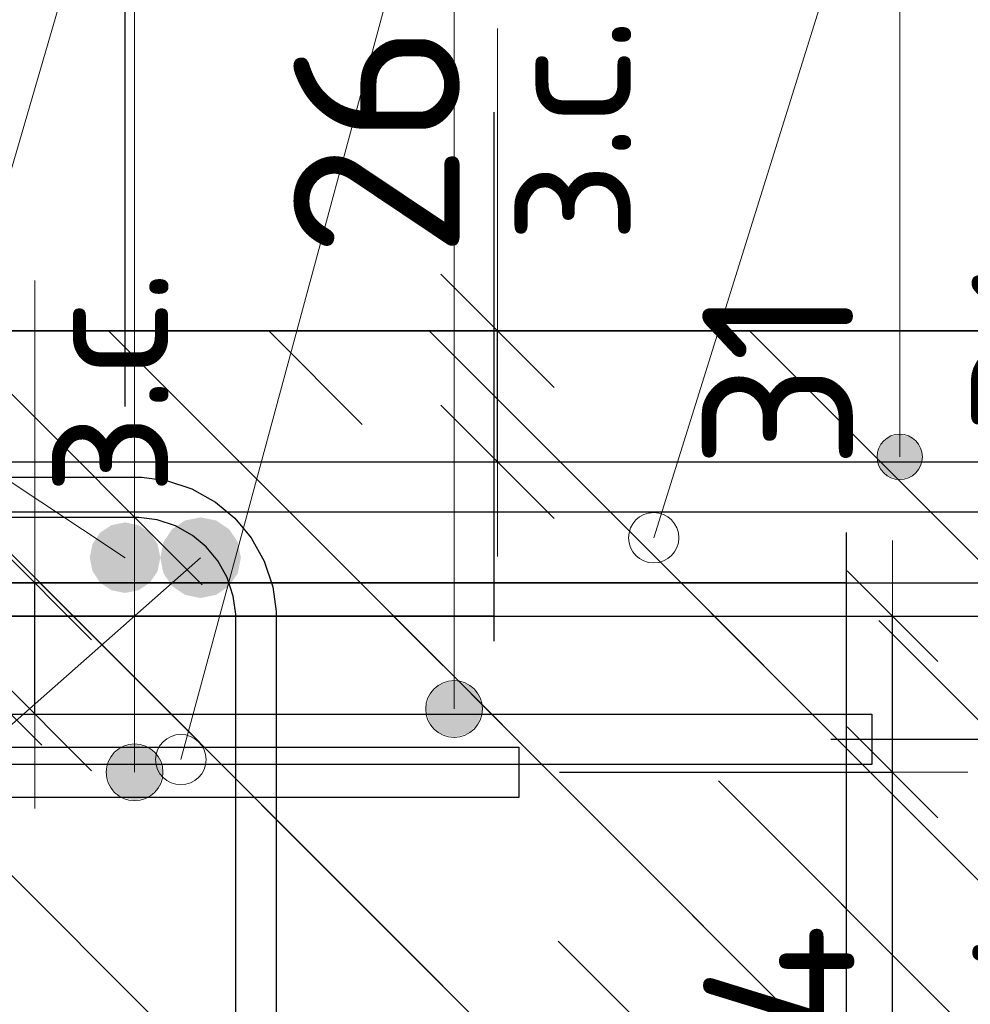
# Model space of a CAD drawing. Header units: metres. Extents: x -38 to 97, y -15 to 21.
# Tile 87 of 184: x 72.469 to 72.658, y 5.529 to 5.725. Entities that reach past the tile are written whole.
import ezdxf

# ---------------------------------------------------------------- set-up
doc = ezdxf.new("R2010")
doc.units = ezdxf.units.M
doc.header["$PDMODE"] = 65
doc.linetypes.add('______4', pattern=[0.135, 0.105, -0.03])
for name, color, linetype, lineweight in [('XR$3$Арм. стержнями верхней зоны', 180, 'Continuous', 35), ('XR$3$Арм.стержн. Арматура края', 96, 'Continuous', 35), ('XR$3$Арм.стержн. Доп. арматура', 180, 'Continuous', 35), ('XR$3$Арм.стержн. Хомут', 240, 'Continuous', 35), ('XR$3$Арм.стержн.горизонт. 1', 180, 'Continuous', 35), ('XR$3$Размерная линия (1)', 7, 'Continuous', 13), ('XR$3$Размерная линия_ общее', 7, 'Continuous', 13), ('XR$4$Арм. стержнями верхней зоны', 180, 'Continuous', 35), ('XR$4$Арм.стержн. Арматура края', 96, 'Continuous', 35), ('XR$4$ВК__отв в полу 1-2 эт', 220, 'Continuous', 25), ('XR$4$Размерная линия (1)', 7, 'Continuous', 13), ('XR$4$Размерная линия_ общее', 7, 'Continuous', 13), ('XR$6$Арм. стержнями верхней зоны', 180, 'Continuous', 35), ('XR$6$Арм.стержн. Арматура края', 96, 'Continuous', 35), ('XR$6$ВК__отв в полу 1-2 эт', 220, 'Continuous', 25), ('XR$6$Размерная линия (1)', 7, 'Continuous', 13), ('XR$6$Размерная линия_ общее', 7, 'Continuous', 13)]:
    doc.layers.add(name, color=color, linetype=linetype, lineweight=lineweight)
doc.styles.add('ISOCPEUR', font='txt')
doc.dimstyles.new('DIMSTYLE_11', dxfattribs={"dimtxt": 0.033, "dimasz": 0.0375, "dimexe": 0, "dimexo": 0, "dimgap": 0.0165, "dimtad": 2, "dimdec": 0, "dimlfac": 1000, "dimrnd": 1, "dimzin": 12, "dimdsep": 46, "dimtxsty": 'ISOCPEUR', "dimblk1": 'ALL_ML_STRICH', "dimblk2": 'ALL_ML_STRICH', "dimsah": 1, "dimcen": 0, "dimclrd": 7, "dimclre": 256, "dimclrt": 7, "dimadec": 0, "dimazin": 0, "dimtfac": 1, "dimtdec": 0, "dimtix": 1, "dimtmove": 2, "dimatfit": 3, "dimfxl": 0, "dimtvp": 1.2, "dimtzin": 0, "dimlwd": 0, "dimlwe": -3, "dimarcsym": 0})
doc.dimstyles.new('DIMSTYLE_12', dxfattribs={"dimtxt": 0.03, "dimasz": 0.03, "dimexe": 0, "dimexo": 0, "dimgap": 0.015, "dimtad": 2, "dimdec": 0, "dimlfac": 1000, "dimrnd": 1, "dimzin": 12, "dimdsep": 46, "dimtxsty": 'ISOCPEUR', "dimblk1": 'ALL_ML_STRICH', "dimblk2": 'ALL_ML_STRICH', "dimsah": 1, "dimcen": 0, "dimclrd": 7, "dimclre": 256, "dimclrt": 7, "dimadec": 0, "dimazin": 0, "dimtfac": 1, "dimtdec": 0, "dimtix": 1, "dimtmove": 2, "dimatfit": 3, "dimfxl": 0, "dimtzin": 0, "dimlwd": 0, "dimlwe": -3, "dimarcsym": 0})
doc.dimstyles.new('DIMSTYLE_14', dxfattribs={"dimtxt": 0.03, "dimasz": 0.03, "dimexe": 0, "dimexo": 0, "dimgap": 0.015, "dimtad": 2, "dimdec": 0, "dimlfac": 1000, "dimrnd": 1, "dimzin": 12, "dimdsep": 46, "dimtxsty": 'ISOCPEUR', "dimblk1": 'ALL_ML_STRICH', "dimblk2": 'ALL_ML_STRICH', "dimsah": 1, "dimcen": 0, "dimclrd": 7, "dimclre": 256, "dimclrt": 7, "dimadec": 0, "dimazin": 0, "dimtfac": 1, "dimtdec": 0, "dimtix": 1, "dimtmove": 2, "dimatfit": 3, "dimfxl": 0, "dimtvp": 1.2, "dimtzin": 0, "dimlwd": 0, "dimlwe": -3, "dimarcsym": 0})
doc.dimstyles.new('DIMSTYLE_23', dxfattribs={"dimtxt": 0.03, "dimasz": 0.03, "dimexe": 0, "dimexo": 0, "dimgap": 0.015, "dimtad": 2, "dimdec": 0, "dimlfac": 1000, "dimrnd": 5, "dimzin": 12, "dimdsep": 46, "dimtxsty": 'ISOCPEUR', "dimblk1": 'ALL_ML_STRICH', "dimblk2": 'ALL_ML_STRICH', "dimsah": 1, "dimcen": 0, "dimclrd": 7, "dimclre": 256, "dimclrt": 7, "dimadec": 0, "dimazin": 0, "dimtfac": 1, "dimtdec": 0, "dimtix": 1, "dimtmove": 2, "dimatfit": 3, "dimfxl": 0, "dimtvp": 1.2, "dimtzin": 0, "dimlwd": 0, "dimlwe": -3, "dimarcsym": 0})
doc.dimstyles.new('DIMSTYLE_8', dxfattribs={"dimtxt": 0.033, "dimasz": 0.0375, "dimexe": 0, "dimexo": 0, "dimgap": 0.0165, "dimtad": 2, "dimdec": 0, "dimlfac": 1000, "dimrnd": 1, "dimzin": 12, "dimdsep": 46, "dimtxsty": 'ISOCPEUR', "dimblk1": 'ALL_ML_STRICH', "dimblk2": 'ALL_ML_STRICH', "dimsah": 1, "dimcen": 0, "dimclrd": 7, "dimclre": 256, "dimclrt": 7, "dimadec": 0, "dimazin": 0, "dimtfac": 1, "dimtdec": 0, "dimtix": 1, "dimtmove": 2, "dimatfit": 3, "dimfxl": 0, "dimtzin": 0, "dimlwd": 0, "dimlwe": -3, "dimarcsym": 0})
pattern_1 = [(135, (0, 0), (-0.031819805, -0.031819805), [0.4, -0.05, 0, -0.05]), (135, (-0.01591, -0.01591), (-0.031819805, -0.031819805), [0.8, -0.1, 0.1, -0.1])]

# ---------------------------------------------------------------- blocks, each defined once
blk = doc.blocks.new('ALL_ML_STRICH')
at = {"color": 0, "linetype": 'ByBlock', "lineweight": -2}
for p, q in [((0, -0.5), (0, 0.5)), ((-0.3, -0.3), (0.3, 0.3)), ((-1, 0), (0.5, 0))]:
    blk.add_line(p, q, dxfattribs=at)
blk = doc.blocks.new('*D148')
at = {"layer": 'DEFPOINTS', "color": 7, "linetype": 'Continuous', "lineweight": 13, "transparency": 33554687}
for p in [(72.52365, 5.66307), (72.52365, 5.63707), (72.56364, 5.63707)]:
    blk.add_point(p, dxfattribs=at)
at = {"layer": 'XR$3$Размерная линия_ общее', "color": 253, "linetype": 'Continuous', "lineweight": -2, "true_color": 0xa0a0a0, "transparency": 33554687}
for p, q in [((72.54365, 5.66307), (72.56364, 5.66307)), ((72.54365, 5.63707), (72.56364, 5.63707))]:
    blk.add_line(p, q, dxfattribs=at)
at = {"layer": 'XR$3$Размерная линия_ общее', "color": 7, "linetype": 'Continuous', "lineweight": -2, "transparency": 33554687}
blk.add_line((72.56364, 5.63707), (72.56364, 5.66307), dxfattribs=at)
at = {"layer": 'XR$3$Размерная линия_ общее', "color": 7, "linetype": 'Continuous', "lineweight": 13, "transparency": 33554687, "xscale": 0.0375, "yscale": 0.0375, "zscale": 0.0375}
for p, rotation in [((72.56364, 5.66307), 90), ((72.56364, 5.63707), 270)]:
    blk.add_blockref('ALL_ML_STRICH', p, dxfattribs=dict(at, rotation=rotation))
at = {"layer": 'XR$3$Размерная линия_ общее', "color": 7, "linetype": 'Continuous', "lineweight": 13, "transparency": 33554687, "insert": (72.56317, 5.68043), "char_height": 0.027, "width": 0.00135, "attachment_point": 1, "rotation": 90, "line_spacing_factor": 0.60241, "style": 'ISOCPEUR'}
blk.add_mtext('з.с.', dxfattribs=at)
at = {"layer": 'XR$3$Размерная линия_ общее', "color": 7, "linetype": 'Continuous', "lineweight": 13, "transparency": 33554687, "insert": (72.53964, 5.70079), "char_height": 0.033, "width": 0.066, "attachment_point": 5, "rotation": 90, "style": 'ISOCPEUR'}
blk.add_mtext('\\A1;{26}', dxfattribs=at)
blk = doc.blocks.new('*D151')
at = {"layer": 'DEFPOINTS', "color": 7, "linetype": 'Continuous', "lineweight": 13, "transparency": 33554687}
for p in [(72.43463, 5.74681), (72.43463, 5.62807), (72.4897, 5.62807)]:
    blk.add_point(p, dxfattribs=at)
at = {"layer": 'XR$3$Размерная линия (1)', "color": 9, "linetype": 'Continuous', "lineweight": -2, "true_color": 0xc7c7c7, "transparency": 33554687}
for p, q in [((72.43463, 5.64807), (72.43463, 5.74681)), ((72.4897, 5.64807), (72.4897, 5.74681))]:
    blk.add_line(p, q, dxfattribs=at)
at = {"layer": 'XR$3$Размерная линия (1)', "color": 7, "linetype": 'Continuous', "lineweight": -2, "transparency": 33554687}
blk.add_line((72.43463, 5.74681), (72.4897, 5.74681), dxfattribs=at)
at = {"layer": 'XR$3$Размерная линия (1)', "color": 7, "linetype": 'Continuous', "lineweight": 13, "transparency": 33554687, "xscale": 0.03, "yscale": 0.03, "zscale": 0.03, "rotation": 180}
blk.add_blockref('ALL_ML_STRICH', (72.43463, 5.74681), dxfattribs=at)
at = {"layer": 'XR$3$Размерная линия (1)', "color": 7, "linetype": 'Continuous', "lineweight": 13, "transparency": 33554687, "xscale": 0.03, "yscale": 0.03, "zscale": 0.03}
blk.add_blockref('ALL_ML_STRICH', (72.4897, 5.74681), dxfattribs=at)
at = {"layer": 'XR$3$Размерная линия (1)', "color": 7, "linetype": 'Continuous', "lineweight": 13, "transparency": 33554687, "insert": (72.53632, 5.76949), "char_height": 0.03, "width": 0.06, "attachment_point": 5, "style": 'ISOCPEUR'}
blk.add_mtext('\\A1;{55}', dxfattribs=at)
blk = doc.blocks.new('*D499')
at = {"layer": 'DEFPOINTS', "color": 7, "linetype": 'Continuous', "lineweight": 13, "transparency": 33554687}
for p in [(72.59895, 5.61305), (72.59895, 5.41305), (72.7705, 5.41305)]:
    blk.add_point(p, dxfattribs=at)
at = {"layer": 'XR$4$Размерная линия_ общее', "color": 253, "linetype": 'Continuous', "lineweight": -2, "true_color": 0xa0a0a0, "transparency": 33554687}
for p, q in [((72.61895, 5.61305), (72.7705, 5.61305)), ((72.61895, 5.41305), (72.7705, 5.41305))]:
    blk.add_line(p, q, dxfattribs=at)
at = {"layer": 'XR$4$Размерная линия_ общее', "color": 7, "linetype": 'Continuous', "lineweight": -2, "transparency": 33554687}
blk.add_line((72.7705, 5.41305), (72.7705, 5.61305), dxfattribs=at)
at = {"layer": 'XR$4$Размерная линия_ общее', "color": 7, "linetype": 'Continuous', "lineweight": 13, "transparency": 33554687, "xscale": 0.0375, "yscale": 0.0375, "zscale": 0.0375}
for p, rotation in [((72.7705, 5.61305), 90), ((72.7705, 5.41305), 270)]:
    blk.add_blockref('ALL_ML_STRICH', p, dxfattribs=dict(at, rotation=rotation))
at = {"layer": 'XR$4$Размерная линия_ общее', "color": 7, "linetype": 'Continuous', "lineweight": 13, "transparency": 33554687, "insert": (72.7465, 5.5147), "char_height": 0.033, "width": 0.099, "attachment_point": 5, "rotation": 90, "style": 'ISOCPEUR'}
blk.add_mtext('\\A1;{200}', dxfattribs=at)
blk = doc.blocks.new('*D500')
at = {"layer": 'DEFPOINTS', "color": 7, "linetype": 'Continuous', "lineweight": 13, "transparency": 33554687}
for p in [(72.43181, 5.61305), (72.43181, 5.58705), (72.47179, 5.58705)]:
    blk.add_point(p, dxfattribs=at)
at = {"layer": 'XR$4$Размерная линия_ общее', "color": 253, "linetype": 'Continuous', "lineweight": -2, "true_color": 0xa0a0a0, "transparency": 33554687}
for p, q in [((72.45181, 5.61305), (72.47179, 5.61305)), ((72.45181, 5.58705), (72.47179, 5.58705))]:
    blk.add_line(p, q, dxfattribs=at)
at = {"layer": 'XR$4$Размерная линия_ общее', "color": 7, "linetype": 'Continuous', "lineweight": -2, "transparency": 33554687}
blk.add_line((72.47179, 5.58705), (72.47179, 5.61305), dxfattribs=at)
at = {"layer": 'XR$4$Размерная линия_ общее', "color": 7, "linetype": 'Continuous', "lineweight": 13, "transparency": 33554687, "xscale": 0.0375, "yscale": 0.0375, "zscale": 0.0375}
for p, rotation in [((72.47179, 5.61305), 90), ((72.47179, 5.58705), 270)]:
    blk.add_blockref('ALL_ML_STRICH', p, dxfattribs=dict(at, rotation=rotation))
at = {"layer": 'XR$4$Размерная линия_ общее', "color": 7, "linetype": 'Continuous', "lineweight": 13, "transparency": 33554687, "insert": (72.47133, 5.63042), "char_height": 0.027, "width": 0.00135, "attachment_point": 1, "rotation": 90, "line_spacing_factor": 0.60241, "style": 'ISOCPEUR'}
blk.add_mtext('з.с.', dxfattribs=at)
at = {"layer": 'XR$4$Размерная линия_ общее', "color": 7, "linetype": 'Continuous', "lineweight": 13, "transparency": 33554687, "insert": (72.44779, 5.65078), "char_height": 0.033, "width": 0.066, "attachment_point": 5, "rotation": 90, "style": 'ISOCPEUR'}
blk.add_mtext('\\A1;{26}', dxfattribs=at)
blk = doc.blocks.new('*D502')
at = {"layer": 'DEFPOINTS', "color": 7, "linetype": 'Continuous', "lineweight": 13, "transparency": 33554687}
for p in [(72.60986, 5.58205), (72.60284, 5.45805), (72.6955, 5.45805)]:
    blk.add_point(p, dxfattribs=at)
at = {"layer": 'XR$4$Размерная линия (1)', "color": 9, "linetype": 'Continuous', "lineweight": -2, "true_color": 0xc7c7c7, "transparency": 33554687}
for p, q in [((72.62986, 5.58205), (72.6955, 5.58205)), ((72.62284, 5.45805), (72.6955, 5.45805))]:
    blk.add_line(p, q, dxfattribs=at)
at = {"layer": 'XR$4$Размерная линия (1)', "color": 7, "linetype": 'Continuous', "lineweight": -2, "transparency": 33554687}
blk.add_line((72.6955, 5.45805), (72.6955, 5.58205), dxfattribs=at)
at = {"layer": 'XR$4$Размерная линия (1)', "color": 7, "linetype": 'Continuous', "lineweight": 13, "transparency": 33554687, "xscale": 0.03, "yscale": 0.03, "zscale": 0.03}
for p, rotation in [((72.6955, 5.58205), 90), ((72.6955, 5.45805), 270)]:
    blk.add_blockref('ALL_ML_STRICH', p, dxfattribs=dict(at, rotation=rotation))
at = {"layer": 'XR$4$Размерная линия (1)', "color": 7, "linetype": 'Continuous', "lineweight": 13, "transparency": 33554687, "insert": (72.673, 5.52305), "char_height": 0.03, "width": 0.09, "attachment_point": 5, "rotation": 90, "style": 'ISOCPEUR'}
blk.add_mtext('\\A1;{124}', dxfattribs=at)
blk = doc.blocks.new('*D503')
at = {"layer": 'DEFPOINTS', "color": 7, "linetype": 'Continuous', "lineweight": 13, "transparency": 33554687}
for p in [(72.59199, 5.61305), (72.60986, 5.58205), (72.6955, 5.58205)]:
    blk.add_point(p, dxfattribs=at)
at = {"layer": 'XR$4$Размерная линия (1)', "color": 9, "linetype": 'Continuous', "lineweight": -2, "true_color": 0xc7c7c7, "transparency": 33554687}
for p, q in [((72.61199, 5.61305), (72.6955, 5.61305)), ((72.62986, 5.58205), (72.6955, 5.58205))]:
    blk.add_line(p, q, dxfattribs=at)
at = {"layer": 'XR$4$Размерная линия (1)', "color": 7, "linetype": 'Continuous', "lineweight": -2, "transparency": 33554687}
blk.add_line((72.6955, 5.58205), (72.6955, 5.61305), dxfattribs=at)
at = {"layer": 'XR$4$Размерная линия (1)', "color": 7, "linetype": 'Continuous', "lineweight": 13, "transparency": 33554687, "xscale": 0.03, "yscale": 0.03, "zscale": 0.03}
for p, rotation in [((72.6955, 5.61305), 90), ((72.6955, 5.58205), 270)]:
    blk.add_blockref('ALL_ML_STRICH', p, dxfattribs=dict(at, rotation=rotation))
at = {"layer": 'XR$4$Размерная линия (1)', "color": 7, "linetype": 'Continuous', "lineweight": 13, "transparency": 33554687, "insert": (72.67276, 5.66034), "char_height": 0.03, "width": 0.06, "attachment_point": 5, "rotation": 90, "style": 'ISOCPEUR'}
blk.add_mtext('\\A1;{31}', dxfattribs=at)
blk = doc.blocks.new('*D743')
at = {"layer": 'DEFPOINTS', "color": 7, "linetype": 'Continuous', "lineweight": 13, "transparency": 33554687}
for p in [(72.5455, 5.60648), (72.5455, 5.40648), (72.71705, 5.40648)]:
    blk.add_point(p, dxfattribs=at)
at = {"layer": 'XR$6$Размерная линия_ общее', "color": 253, "linetype": 'Continuous', "lineweight": -2, "true_color": 0xa0a0a0, "transparency": 33554687}
for p, q in [((72.5655, 5.60648), (72.71705, 5.60648)), ((72.5655, 5.40648), (72.71705, 5.40648))]:
    blk.add_line(p, q, dxfattribs=at)
at = {"layer": 'XR$6$Размерная линия_ общее', "color": 7, "linetype": 'Continuous', "lineweight": -2, "transparency": 33554687}
blk.add_line((72.71705, 5.40648), (72.71705, 5.60648), dxfattribs=at)
at = {"layer": 'XR$6$Размерная линия_ общее', "color": 7, "linetype": 'Continuous', "lineweight": 13, "transparency": 33554687, "xscale": 0.0375, "yscale": 0.0375, "zscale": 0.0375}
for p, rotation in [((72.71705, 5.60648), 90), ((72.71705, 5.40648), 270)]:
    blk.add_blockref('ALL_ML_STRICH', p, dxfattribs=dict(at, rotation=rotation))
at = {"layer": 'XR$6$Размерная линия_ общее', "color": 7, "linetype": 'Continuous', "lineweight": 13, "transparency": 33554687, "insert": (72.69305, 5.50813), "char_height": 0.033, "width": 0.099, "attachment_point": 5, "rotation": 90, "style": 'ISOCPEUR'}
blk.add_mtext('\\A1;{200}', dxfattribs=at)
blk = doc.blocks.new('*D834')
at = {"layer": 'DEFPOINTS', "color": 7, "linetype": 'Continuous', "lineweight": 13, "transparency": 33554687}
for p in [(72.55599, 5.57548), (72.54939, 5.45148), (72.64205, 5.45148)]:
    blk.add_point(p, dxfattribs=at)
at = {"layer": 'XR$6$Размерная линия (1)', "color": 9, "linetype": 'Continuous', "lineweight": -2, "true_color": 0xc7c7c7, "transparency": 33554687}
for p, q in [((72.57599, 5.57548), (72.64205, 5.57548)), ((72.56939, 5.45148), (72.64205, 5.45148))]:
    blk.add_line(p, q, dxfattribs=at)
at = {"layer": 'XR$6$Размерная линия (1)', "color": 7, "linetype": 'Continuous', "lineweight": -2, "transparency": 33554687}
blk.add_line((72.64205, 5.45148), (72.64205, 5.57548), dxfattribs=at)
at = {"layer": 'XR$6$Размерная линия (1)', "color": 7, "linetype": 'Continuous', "lineweight": 13, "transparency": 33554687, "xscale": 0.03, "yscale": 0.03, "zscale": 0.03}
for p, rotation in [((72.64205, 5.57548), 90), ((72.64205, 5.45148), 270)]:
    blk.add_blockref('ALL_ML_STRICH', p, dxfattribs=dict(at, rotation=rotation))
at = {"layer": 'XR$6$Размерная линия (1)', "color": 7, "linetype": 'Continuous', "lineweight": 13, "transparency": 33554687, "insert": (72.61955, 5.51648), "char_height": 0.03, "width": 0.09, "attachment_point": 5, "rotation": 90, "style": 'ISOCPEUR'}
blk.add_mtext('\\A1;{124}', dxfattribs=at)
blk = doc.blocks.new('*D835')
at = {"layer": 'DEFPOINTS', "color": 7, "linetype": 'Continuous', "lineweight": 13, "transparency": 33554687}
for p in [(72.53854, 5.60648), (72.55599, 5.57548), (72.64205, 5.57548)]:
    blk.add_point(p, dxfattribs=at)
at = {"layer": 'XR$6$Размерная линия (1)', "color": 9, "linetype": 'Continuous', "lineweight": -2, "true_color": 0xc7c7c7, "transparency": 33554687}
for p, q in [((72.55854, 5.60648), (72.64205, 5.60648)), ((72.57599, 5.57548), (72.64205, 5.57548))]:
    blk.add_line(p, q, dxfattribs=at)
at = {"layer": 'XR$6$Размерная линия (1)', "color": 7, "linetype": 'Continuous', "lineweight": -2, "transparency": 33554687}
blk.add_line((72.64205, 5.57548), (72.64205, 5.60648), dxfattribs=at)
at = {"layer": 'XR$6$Размерная линия (1)', "color": 7, "linetype": 'Continuous', "lineweight": 13, "transparency": 33554687, "xscale": 0.03, "yscale": 0.03, "zscale": 0.03}
for p, rotation in [((72.64205, 5.60648), 90), ((72.64205, 5.57548), 270)]:
    blk.add_blockref('ALL_ML_STRICH', p, dxfattribs=dict(at, rotation=rotation))
at = {"layer": 'XR$6$Размерная линия (1)', "color": 7, "linetype": 'Continuous', "lineweight": 13, "transparency": 33554687, "insert": (72.61931, 5.65377), "char_height": 0.03, "width": 0.06, "attachment_point": 5, "rotation": 90, "style": 'ISOCPEUR'}
blk.add_mtext('\\A1;{31}', dxfattribs=at)

msp = doc.modelspace()

# ---------------------------------------------------------------- hatches: boundary and pattern name
at = {"linetype": 'Continuous', "lineweight": 25, "transparency": 33554687}
h = msp.add_hatch(dxfattribs=at)
h.set_pattern_fill('__________540', scale=0.015, style=0, pattern_type=2)
h.set_pattern_definition(pattern_1)
h.paths.add_polyline_path([(72.5447, 5.66307), (72.2947, 5.66307), (72.2947, 5.36307), (72.5447, 5.36307)], flags=0)
h = msp.add_hatch(dxfattribs=at)
h.set_pattern_fill('__________540', scale=0.015, style=0, pattern_type=2)
h.set_pattern_definition(pattern_1)
h.paths.add_polyline_path([(72.5447, 5.66307), (72.5447, 5.46307), (72.68855, 5.46307), (72.68855, 5.66307)], flags=0)
at = {"linetype": 'Continuous', "lineweight": 13, "transparency": 33554687}
h = msp.add_hatch(dxfattribs=at)
h.set_pattern_fill('__________540', scale=0.015, style=0, pattern_type=2)
h.set_pattern_definition(pattern_1)
h.paths.add_polyline_path([(72.20078, 5.61305), (72.20078, 5.41305), (72.63295, 5.41305), (72.63295, 5.61305)], flags=0)
h = msp.add_hatch(dxfattribs=at)
h.set_pattern_fill('__________540', scale=0.015, style=0, pattern_type=2)
h.set_pattern_definition(pattern_1)
h.paths.add_polyline_path([(72.38074, 5.60648), (72.38074, 5.40648), (72.56291, 5.40648), (72.56291, 5.60648)], flags=0)
at = {"layer": 'XR$3$Арм. стержнями верхней зоны', "linetype": 'Continuous', "lineweight": 13, "transparency": 33554687}
for points in [[(72.64126, 5.64194), (72.64576, 5.64194), (72.64351, 5.64257)], [(72.64576, 5.64194), (72.64126, 5.64194), (72.63964, 5.64032)], [(72.64576, 5.64194), (72.63964, 5.64032), (72.64738, 5.64032)], [(72.64738, 5.64032), (72.63964, 5.64032), (72.63901, 5.63807)], [(72.64738, 5.64032), (72.63901, 5.63807), (72.64801, 5.63807)], [(72.64801, 5.63807), (72.63901, 5.63807), (72.63964, 5.63582)], [(72.64801, 5.63807), (72.63964, 5.63582), (72.64738, 5.63582)], [(72.64738, 5.63582), (72.63964, 5.63582), (72.64126, 5.6342)], [(72.64738, 5.63582), (72.64126, 5.6342), (72.64576, 5.6342)], [(72.64576, 5.6342), (72.64126, 5.6342), (72.64351, 5.63357)]]:
    msp.add_hatch(color=7, dxfattribs=at).paths.add_polyline_path(points)
at = {"layer": 'XR$3$Арм.стержн. Доп. арматура', "linetype": 'Continuous', "lineweight": 50, "transparency": 33554687}
msp.add_hatch(color=7, dxfattribs=at).paths.add_polyline_path([(72.4967, 5.61807), (72.49617, 5.62075), (72.49465, 5.62302), (72.49238, 5.62453), (72.4897, 5.62507), (72.48702, 5.62453), (72.48475, 5.62302), (72.48324, 5.62075), (72.4827, 5.61807), (72.48324, 5.61539), (72.48475, 5.61312), (72.48702, 5.6116), (72.4897, 5.61107), (72.49238, 5.6116), (72.49465, 5.61312), (72.49617, 5.61539)])
at = {"layer": 'XR$3$Арм.стержн.горизонт. 1', "linetype": 'Continuous', "lineweight": 50, "transparency": 33554687}
msp.add_hatch(color=7, dxfattribs=at).paths.add_polyline_path([(72.5127, 5.61807), (72.51209, 5.62113), (72.51036, 5.62372), (72.50776, 5.62546), (72.5047, 5.62607), (72.50164, 5.62546), (72.49905, 5.62372), (72.49731, 5.62113), (72.4967, 5.61807), (72.49731, 5.61501), (72.49905, 5.61241), (72.50164, 5.61068), (72.5047, 5.61007), (72.50776, 5.61068), (72.51036, 5.61241), (72.51209, 5.61501)])
at = {"layer": 'XR$4$Арм. стержнями верхней зоны', "linetype": 'Continuous', "lineweight": 13, "transparency": 33554687}
for points in [[(72.55222, 5.59289), (72.55785, 5.59289), (72.55503, 5.59368)], [(72.55785, 5.59289), (72.55222, 5.59289), (72.5502, 5.59087)], [(72.55785, 5.59289), (72.5502, 5.59087), (72.55987, 5.59087)], [(72.55987, 5.59087), (72.5502, 5.59087), (72.54941, 5.58805)], [(72.55987, 5.59087), (72.54941, 5.58805), (72.56066, 5.58805)], [(72.56066, 5.58805), (72.54941, 5.58805), (72.5502, 5.58524)], [(72.56066, 5.58805), (72.5502, 5.58524), (72.55987, 5.58524)], [(72.55987, 5.58524), (72.5502, 5.58524), (72.55222, 5.58322)], [(72.55987, 5.58524), (72.55222, 5.58322), (72.55785, 5.58322)], [(72.55785, 5.58322), (72.55222, 5.58322), (72.55503, 5.58243)]]:
    msp.add_hatch(color=7, dxfattribs=at).paths.add_polyline_path(points)
at = {"layer": 'XR$6$Арм. стержнями верхней зоны', "linetype": 'Continuous', "lineweight": 13, "transparency": 33554687}
for points in [[(72.49441, 5.58032), (72.48879, 5.58032), (72.48676, 5.57829)], [(72.49441, 5.58032), (72.48676, 5.57829), (72.49644, 5.57829)], [(72.48879, 5.58032), (72.49441, 5.58032), (72.4916, 5.58111)], [(72.49644, 5.57829), (72.48676, 5.57829), (72.48598, 5.57548)], [(72.49644, 5.57829), (72.48598, 5.57548), (72.49723, 5.57548)], [(72.49723, 5.57548), (72.48598, 5.57548), (72.48676, 5.57267)], [(72.49723, 5.57548), (72.48676, 5.57267), (72.49644, 5.57267)], [(72.49644, 5.57267), (72.48676, 5.57267), (72.48879, 5.57064)], [(72.49644, 5.57267), (72.48879, 5.57064), (72.49441, 5.57064)], [(72.49441, 5.57064), (72.48879, 5.57064), (72.4916, 5.56986)]]:
    msp.add_hatch(color=7, dxfattribs=at).paths.add_polyline_path(points)

# ---------------------------------------------------------------- linework, layer by layer
at = {"color": 7, "linetype": 'Continuous', "lineweight": 13, "transparency": 33554687}
for p, q in [((72.59466, 5.62202), (72.64351, 5.77823)), ((72.56364, 5.66307), (72.56364, 5.72307)), ((72.47179, 5.61305), (72.47179, 5.67305))]:
    msp.add_line(p, q, dxfattribs=at)
at = {"color": 7, "linetype": '______4', "lineweight": 25, "transparency": 33554687}
for p, q in [((72.63295, 5.31305), (72.63295, 5.71305)), ((72.56291, 5.70648), (72.56291, 5.30648))]:
    msp.add_line(p, q, dxfattribs=at)
at = {"color": 7, "linetype": 'Continuous', "lineweight": 35, "transparency": 33554687}
for p, q in [((72.5447, 5.66307), (72.2947, 5.66307)), ((72.68855, 5.66307), (72.5447, 5.66307)), ((72.63295, 5.61305), (72.20078, 5.61305)), ((72.56291, 5.60648), (72.38074, 5.60648))]:
    msp.add_line(p, q, dxfattribs=at)
at = {"color": 7, "linetype": 'Continuous', "lineweight": 13, "transparency": 33554687}
for centre in [(72.59466, 5.62202), (72.50078, 5.578)]:
    msp.add_circle(centre, 0.005, dxfattribs=at)
at = {"layer": 'XR$3$Арм. стержнями верхней зоны', "color": 7, "linetype": 'Continuous', "lineweight": 13, "transparency": 33554687}
for p, q in [((72.64351, 5.77823), (72.64351, 5.63807)), ((72.64351, 5.64257), (72.64351, 5.64257)), ((72.63901, 5.63807), (72.63901, 5.63807)), ((72.64801, 5.63807), (72.64801, 5.63807)), ((72.64351, 5.63357), (72.64351, 5.63357))]:
    msp.add_line(p, q, dxfattribs=at)
at = {"layer": 'XR$3$Арм. стержнями верхней зоны', "color": 4, "linetype": 'Continuous', "lineweight": 25, "transparency": 33554687}
msp.add_lwpolyline([(72.3197, 5.63707), (72.69355, 5.63707), (72.69355, 5.62707), (72.3197, 5.62707), (72.3197, 5.63707)], dxfattribs=at)
at = {"layer": 'XR$3$Арм. стержнями верхней зоны', "color": 7, "linetype": 'Continuous', "lineweight": 13, "transparency": 33554687}
msp.add_circle((72.64351, 5.63807), 0.0045, dxfattribs=at)
at = {"layer": 'XR$3$Арм.стержн. Арматура края', "color": 4, "linetype": 'Continuous', "lineweight": 25, "transparency": 33554687}
for points in [[(72.35299, 5.63707), (72.69355, 5.63707), (72.69355, 5.62707)], [(72.69355, 5.62707), (72.35368, 5.62707)]]:
    msp.add_lwpolyline(points, dxfattribs=at)
at = {"layer": 'XR$3$Арм.стержн. Доп. арматура', "color": 7, "linetype": 'Continuous', "lineweight": 13, "transparency": 33554687}
msp.add_line((72.20264, 5.80808), (72.4897, 5.61807), dxfattribs=at)
at = {"layer": 'XR$3$Арм.стержн. Хомут', "color": 40, "linetype": 'Continuous', "lineweight": 25, "transparency": 33554687}
for points in [[(72.34634, 5.63407), (72.49303, 5.63407), (72.49791, 5.63339), (72.50299, 5.63171), (72.50766, 5.62909), (72.51151, 5.62588), (72.51473, 5.62203), (72.51735, 5.61735), (72.51902, 5.61227), (72.5197, 5.60739), (72.5197, 5.41474), (72.51902, 5.40986), (72.51735, 5.40478), (72.51473, 5.40011), (72.51151, 5.39626), (72.50766, 5.39304), (72.50299, 5.39042), (72.49791, 5.38875), (72.49303, 5.38807), (72.34634, 5.38807)], [(72.34634, 5.63407), (72.49303, 5.63407), (72.49791, 5.63339), (72.50299, 5.63171), (72.50766, 5.62909), (72.51151, 5.62588), (72.51473, 5.62203), (72.51735, 5.61735), (72.51902, 5.61227), (72.5197, 5.60739), (72.5197, 5.41474), (72.51902, 5.40986), (72.51735, 5.40478), (72.51473, 5.40011), (72.51151, 5.39626), (72.50766, 5.39304), (72.50299, 5.39042), (72.49791, 5.38875), (72.49303, 5.38807), (72.34634, 5.38807)], [(72.34634, 5.63407), (72.49303, 5.63407), (72.49791, 5.63339), (72.50299, 5.63171), (72.50766, 5.62909), (72.51151, 5.62588), (72.51473, 5.62203), (72.51735, 5.61735), (72.51902, 5.61227), (72.5197, 5.60739), (72.5197, 5.41474), (72.51902, 5.40986), (72.51735, 5.40478), (72.51473, 5.40011), (72.51151, 5.39626), (72.50766, 5.39304), (72.50299, 5.39042), (72.49791, 5.38875), (72.49303, 5.38807), (72.34634, 5.38807)], [(72.3469, 5.39607), (72.49247, 5.39607), (72.49609, 5.39657), (72.49975, 5.39778), (72.5031, 5.39966), (72.50583, 5.40194), (72.50811, 5.40467), (72.50999, 5.40802), (72.5112, 5.41168), (72.5117, 5.4153), (72.5117, 5.60684), (72.5112, 5.61045), (72.50999, 5.61411), (72.50811, 5.61747), (72.50583, 5.6202), (72.5031, 5.62248), (72.49975, 5.62436), (72.49609, 5.62556), (72.49247, 5.62607), (72.3469, 5.62607)], [(72.3469, 5.39607), (72.49247, 5.39607), (72.49609, 5.39657), (72.49975, 5.39778), (72.5031, 5.39966), (72.50583, 5.40194), (72.50811, 5.40467), (72.50999, 5.40802), (72.5112, 5.41168), (72.5117, 5.4153), (72.5117, 5.60684), (72.5112, 5.61045), (72.50999, 5.61411), (72.50811, 5.61747), (72.50583, 5.6202), (72.5031, 5.62248), (72.49975, 5.62436), (72.49609, 5.62556), (72.49247, 5.62607), (72.3469, 5.62607)], [(72.3469, 5.39607), (72.49247, 5.39607), (72.49609, 5.39657), (72.49975, 5.39778), (72.5031, 5.39966), (72.50583, 5.40194), (72.50811, 5.40467), (72.50999, 5.40802), (72.5112, 5.41168), (72.5117, 5.4153), (72.5117, 5.60684), (72.5112, 5.61045), (72.50999, 5.61411), (72.50811, 5.61747), (72.50583, 5.6202), (72.5031, 5.62248), (72.49975, 5.62436), (72.49609, 5.62556), (72.49247, 5.62607), (72.3469, 5.62607)]]:
    msp.add_lwpolyline(points, dxfattribs=at)
at = {"layer": 'XR$3$Арм.стержн.горизонт. 1', "color": 7, "linetype": 'Continuous', "lineweight": 13, "transparency": 33554687}
msp.add_line((72.11391, 5.27357), (72.5047, 5.61807), dxfattribs=at)
at = {"layer": 'XR$4$Арм. стержнями верхней зоны', "color": 7, "linetype": 'Continuous', "lineweight": 13, "transparency": 33554687}
for p, q in [((72.55503, 5.7786), (72.55503, 5.58805)), ((72.55503, 5.59368), (72.55503, 5.59368)), ((72.54941, 5.58805), (72.54941, 5.58805)), ((72.56066, 5.58805), (72.56066, 5.58805)), ((72.55503, 5.58243), (72.55503, 5.58243))]:
    msp.add_line(p, q, dxfattribs=at)
at = {"layer": 'XR$4$Арм. стержнями верхней зоны', "color": 4, "linetype": 'Continuous', "lineweight": 25, "transparency": 33554687}
msp.add_lwpolyline([(72.22578, 5.58705), (72.63795, 5.58705), (72.63795, 5.57705), (72.22578, 5.57705), (72.22578, 5.58705)], dxfattribs=at)
at = {"layer": 'XR$4$Арм. стержнями верхней зоны', "color": 7, "linetype": 'Continuous', "lineweight": 13, "transparency": 33554687}
msp.add_circle((72.55503, 5.58805), 0.00563, dxfattribs=at)
at = {"layer": 'XR$4$Арм.стержн. Арматура края', "color": 4, "linetype": 'Continuous', "lineweight": 25, "transparency": 33554687}
msp.add_lwpolyline([(72.25434, 5.58705), (72.63795, 5.58705), (72.63795, 5.57705), (72.25504, 5.57705)], dxfattribs=at)
at = {"layer": 'XR$4$ВК__отв в полу 1-2 эт', "color": 7, "linetype": 'Continuous', "lineweight": 13, "transparency": 33554687}
msp.add_line((72.50078, 5.578), (72.55503, 5.7786), dxfattribs=at)
at = {"layer": 'XR$6$Арм. стержнями верхней зоны', "color": 7, "linetype": 'Continuous', "lineweight": 13, "transparency": 33554687}
for p, q in [((72.4916, 5.77698), (72.4916, 5.57548)), ((72.4916, 5.58111), (72.4916, 5.58111)), ((72.48598, 5.57548), (72.48598, 5.57548)), ((72.49723, 5.57548), (72.49723, 5.57548)), ((72.4916, 5.56986), (72.4916, 5.56986))]:
    msp.add_line(p, q, dxfattribs=at)
at = {"layer": 'XR$6$Арм. стержнями верхней зоны', "color": 4, "linetype": 'Continuous', "lineweight": 25, "transparency": 33554687}
msp.add_lwpolyline([(72.15574, 5.58048), (72.56791, 5.58048), (72.56791, 5.57048), (72.15574, 5.57048), (72.15574, 5.58048)], dxfattribs=at)
at = {"layer": 'XR$6$Арм. стержнями верхней зоны', "color": 7, "linetype": 'Continuous', "lineweight": 13, "transparency": 33554687}
msp.add_circle((72.4916, 5.57548), 0.00563, dxfattribs=at)
at = {"layer": 'XR$6$Арм.стержн. Арматура края', "color": 4, "linetype": 'Continuous', "lineweight": 25, "transparency": 33554687}
msp.add_lwpolyline([(72.1843, 5.58048), (72.56791, 5.58048), (72.56791, 5.57048), (72.185, 5.57048)], dxfattribs=at)
at = {"layer": 'XR$6$ВК__отв в полу 1-2 эт', "color": 7, "linetype": 'Continuous', "lineweight": 13, "transparency": 33554687}
msp.add_line((72.43074, 5.57143), (72.49122, 5.77742), dxfattribs=at)

# ---------------------------------------------------------------- dimensions: what is measured, and where the dimension line sits
at = {"layer": 'XR$3$Размерная линия (1)', "color": 7, "linetype": 'Continuous', "lineweight": 13, "transparency": 33554687}
dim = msp.add_linear_dim(base=(72.4897, 5.74681), p1=(72.43463, 5.64807), p2=(72.4897, 5.64807), dimstyle='DIMSTYLE_23', override={"dimpost": '<>', "dimclrd": 7, "dimclre": 9, "dimclrt": 7, "dimlwd": 0, "dimlwe": 65533}, dxfattribs=at)
dim.commit()
dim.dimension.update_dxf_attribs({"geometry": '*D151', "text_midpoint": (72.53632, 5.76949), "dimtype": 160})
at = {"layer": 'XR$3$Размерная линия_ общее', "color": 7, "linetype": 'Continuous', "lineweight": 13, "transparency": 33554687}
dim = msp.add_linear_dim(base=(72.56364, 5.66307), p1=(72.54365, 5.63707), p2=(72.54365, 5.66307), angle=90, text='<>\\Xз.с.', dimstyle='DIMSTYLE_11', override={"dimpost": '<>', "dimclrd": 7, "dimclre": 253, "dimclrt": 7, "dimlwd": 0, "dimlwe": 65533}, dxfattribs=at)
dim.commit()
dim.dimension.update_dxf_attribs({"geometry": '*D148', "text_midpoint": (72.53964, 5.70079), "dimtype": 160})
at = {"layer": 'XR$4$Размерная линия (1)', "color": 7, "linetype": 'Continuous', "lineweight": 13, "transparency": 33554687}
for base, p1, p2, dimstyle, picture, middle in [((72.6955, 5.61305), (72.62986, 5.58205), (72.61199, 5.61305), 'DIMSTYLE_14', '*D503', (72.67276, 5.66034)), ((72.6955, 5.58205), (72.62284, 5.45805), (72.62986, 5.58205), 'DIMSTYLE_12', '*D502', (72.673, 5.52305))]:
    dim = msp.add_linear_dim(base=base, p1=p1, p2=p2, angle=90, dimstyle=dimstyle, override={"dimpost": '<>', "dimclrd": 7, "dimclre": 9, "dimclrt": 7, "dimlwd": 0, "dimlwe": 65533}, dxfattribs=at)
    dim.commit()
    dim.dimension.update_dxf_attribs({"geometry": picture, "text_midpoint": middle, "dimtype": 160})
at = {"layer": 'XR$4$Размерная линия_ общее', "color": 7, "linetype": 'Continuous', "lineweight": 13, "transparency": 33554687}
dim = msp.add_linear_dim(base=(72.47179, 5.61305), p1=(72.45181, 5.58705), p2=(72.45181, 5.61305), angle=90, text='<>\\Xз.с.', dimstyle='DIMSTYLE_11', override={"dimpost": '<>', "dimclrd": 7, "dimclre": 253, "dimclrt": 7, "dimlwd": 0, "dimlwe": 65533}, dxfattribs=at)
dim.commit()
dim.dimension.update_dxf_attribs({"geometry": '*D500', "text_midpoint": (72.44779, 5.65078), "dimtype": 160})
dim = msp.add_linear_dim(base=(72.7705, 5.61305), p1=(72.61895, 5.41305), p2=(72.61895, 5.61305), angle=90, dimstyle='DIMSTYLE_8', override={"dimpost": '<>', "dimclrd": 7, "dimclre": 253, "dimclrt": 7, "dimlwd": 0, "dimlwe": 65533}, dxfattribs=at)
dim.commit()
dim.dimension.update_dxf_attribs({"geometry": '*D499', "text_midpoint": (72.7465, 5.5147), "dimtype": 160})
at = {"layer": 'XR$6$Размерная линия (1)', "color": 7, "linetype": 'Continuous', "lineweight": 13, "transparency": 33554687}
for base, p1, p2, dimstyle, picture, middle in [((72.64205, 5.60648), (72.57599, 5.57548), (72.55854, 5.60648), 'DIMSTYLE_14', '*D835', (72.61931, 5.65377)), ((72.64205, 5.57548), (72.56939, 5.45148), (72.57599, 5.57548), 'DIMSTYLE_12', '*D834', (72.61955, 5.51648))]:
    dim = msp.add_linear_dim(base=base, p1=p1, p2=p2, angle=90, dimstyle=dimstyle, override={"dimpost": '<>', "dimclrd": 7, "dimclre": 9, "dimclrt": 7, "dimlwd": 0, "dimlwe": 65533}, dxfattribs=at)
    dim.commit()
    dim.dimension.update_dxf_attribs({"geometry": picture, "text_midpoint": middle, "dimtype": 160})
at = {"layer": 'XR$6$Размерная линия_ общее', "color": 7, "linetype": 'Continuous', "lineweight": 13, "transparency": 33554687}
dim = msp.add_linear_dim(base=(72.71705, 5.60648), p1=(72.5655, 5.40648), p2=(72.5655, 5.60648), angle=90, dimstyle='DIMSTYLE_8', override={"dimpost": '<>', "dimclrd": 7, "dimclre": 253, "dimclrt": 7, "dimlwd": 0, "dimlwe": 65533}, dxfattribs=at)
dim.commit()
dim.dimension.update_dxf_attribs({"geometry": '*D743', "text_midpoint": (72.69305, 5.50813), "dimtype": 160})

doc.saveas('drawing.dxf')
